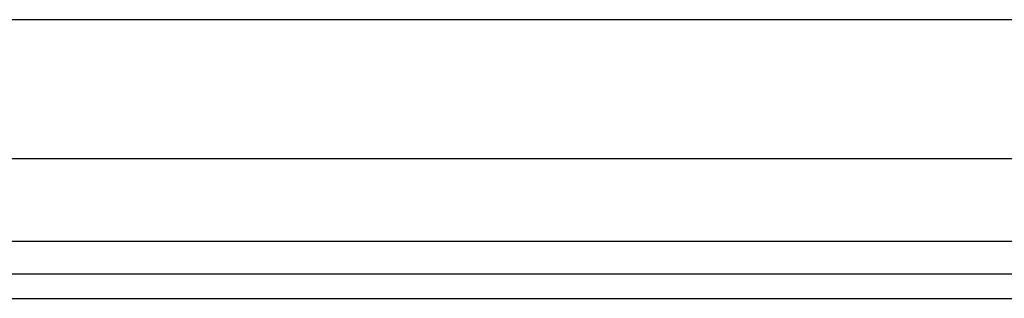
# Model space of a CAD drawing. Header units: inches. Extents: x 5 to 147, y 9 to 79.
# Tile 20 of 95: x 28.187 to 30.964, y 23.873 to 24.66. Entities that reach past the tile are written whole.
import ezdxf

# ---------------------------------------------------------------- set-up
doc = ezdxf.new("R2010")
doc.units = ezdxf.units.IN
doc.header["$MEASUREMENT"] = 0
doc.layers.add('Visible Edges(ANSI)', color=7, linetype='Continuous', lineweight=25)
doc.layers.add('Visible Tangent Edges(ANSI)', color=7, linetype='Continuous', lineweight=25)

msp = doc.modelspace()

# ---------------------------------------------------------------- linework, layer by layer
at = {"layer": 'Visible Edges(ANSI)'}
for p, q in [((5.5972, 24.6605), (33.7414, 24.6605)), ((33.7414, 24.2668), (5.5972, 24.2668)), ((34.4775, 23.9411), (4.8815, 23.9411)), ((4.8815, 23.8731), (34.4775, 23.8731))]:
    msp.add_line(p, q, dxfattribs=at)
at = {"layer": 'Visible Tangent Edges(ANSI)'}
msp.add_line((34.4775, 24.0341), (4.8815, 24.0341), dxfattribs=at)

doc.saveas('drawing.dxf')
